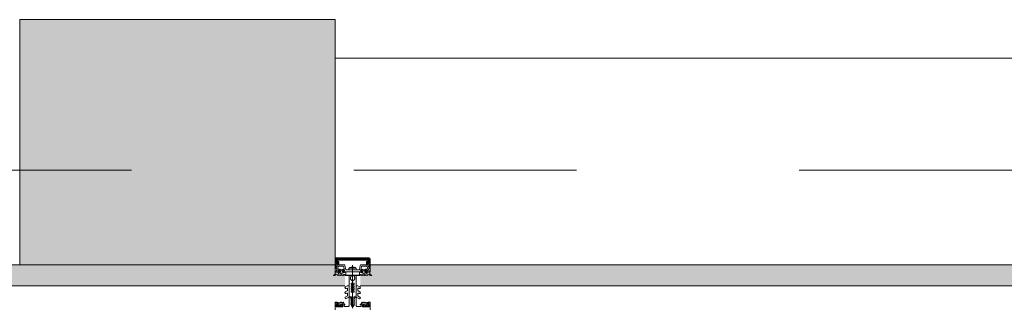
# Model space of a CAD drawing. Header units: centimetres. Extents: x -2574 to 3083, y -1 to 3760.
# Tile 57 of 58: x 1552 to 1693, y 3514 to 3555. Entities that reach past the tile are written whole.
import ezdxf

# ---------------------------------------------------------------- set-up
doc = ezdxf.new("R2010")
doc.units = ezdxf.units.CM
doc.linetypes.add('Oś', pattern=[222.25, 127, -31.75, 31.75, -31.75])
for name, color, linetype, lineweight in [('A-DETL-GENF', 92, 'Continuous', 9), ('A-FLOR', 192, 'Continuous', 13), ('A-GLAZ-CURT', 52, 'Continuous', 13), ('A-WALL', 113, 'Continuous', 13), ('S-GRID', 1, 'Continuous', 13)]:
    doc.layers.add(name, color=color, linetype=linetype, lineweight=lineweight)

msp = doc.modelspace()

# ---------------------------------------------------------------- hatches: boundary and pattern name
at = {"layer": 'A-GLAZ-CURT', "lineweight": 9}
for points in [[(1597.44, 3516.83), (1598.84, 3516.83), (1598.84, 3518.33), (1597.44, 3518.33), (1597.44, 3519.83), (1521.16, 3519.83), (1521.16, 3516.83)], [(1734.94, 3516.83), (1736.34, 3516.83), (1736.34, 3518.33), (1734.94, 3518.33), (1734.94, 3519.83), (1602.44, 3519.83), (1602.44, 3518.33), (1601.04, 3518.33), (1601.04, 3516.83), (1713.07, 3516.83)]]:
    msp.add_hatch(color=251, dxfattribs=at).paths.add_polyline_path(points, flags=0)
at = {"layer": 'A-WALL', "lineweight": 9}
h = msp.add_hatch(color=251, dxfattribs=at)
h.paths.add_polyline_path([(1597.44, 3519.83), (1597.44, 3554.83), (1552.44, 3554.83), (1552.44, 3519.83)], flags=0)
h.paths.add_polyline_path([(1309.88, 3519.83), (1354.88, 3519.83), (1354.88, 3554.83), (1309.88, 3554.83), (1309.88, 3520.83)], flags=0)

# ---------------------------------------------------------------- linework, layer by layer
at = {"layer": 'A-DETL-GENF', "color": 251, "lineweight": 9, "extrusion": (0, 0, -1)}
for p, q in [((1602.29, 3520.83), (1597.59, 3520.83)), ((1602.08, 3520.52), (1597.81, 3520.52)), ((1597.82, 3520.67), (1602.07, 3520.67)), ((1597.6, 3519.36), (1597.8, 3519.79)), ((1597.62, 3519.92), (1597.9, 3519.92)), ((1597.89, 3519.58), (1597.81, 3519.41)), ((1597.84, 3519.82), (1598.8, 3519.82)), ((1597.96, 3519.08), (1598.05, 3519.18)), ((1598.6, 3519.64), (1597.98, 3519.64)), ((1598.1, 3519.02), (1598.1, 3518.9)), ((1598.27, 3519.07), (1598.15, 3519.07)), ((1598.21, 3518.86), (1598.3, 3519.02)), ((1598.23, 3519.13), (1598.46, 3519.13)), ((1598.39, 3519.02), (1598.48, 3518.86)), ((1598.53, 3519.07), (1598.41, 3519.07)), ((1598.58, 3518.9), (1598.58, 3519.02)), ((1598.64, 3519.18), (1598.72, 3519.08)), ((1598.85, 3519.77), (1598.96, 3519.17)), ((1598.99, 3519.14), (1599.92, 3519.14)), ((1600.35, 3519.36), (1599.53, 3519.36)), ((1599.72, 3519.51), (1600.17, 3519.51)), ((1599.94, 3519.81), (1599.94, 3513.65)), ((1599.97, 3519.14), (1600.89, 3519.14)), ((1600.92, 3519.17), (1601.03, 3519.77)), ((1601.08, 3519.82), (1602.04, 3519.82)), ((1601.25, 3519.18), (1601.16, 3519.08)), ((1601.91, 3519.64), (1601.28, 3519.64)), ((1601.3, 3518.9), (1601.3, 3519.02)), ((1601.35, 3519.07), (1601.47, 3519.07)), ((1601.5, 3519.02), (1601.41, 3518.86)), ((1601.66, 3519.13), (1601.43, 3519.13)), ((1601.68, 3518.86), (1601.59, 3519.02)), ((1601.61, 3519.07), (1601.73, 3519.07)), ((1601.78, 3519.02), (1601.78, 3518.9)), ((1601.92, 3519.08), (1601.84, 3519.18)), ((1601.98, 3519.92), (1602.26, 3519.92)), ((1602.07, 3519.41), (1602, 3519.58)), ((1602.09, 3519.79), (1602.29, 3519.36)), ((1597.34, 3518.33), (1597.25, 3518.33)), ((1597.77, 3518.34), (1597.68, 3518.5)), ((1597.87, 3518.43), (1597.82, 3518.34)), ((1597.93, 3518.81), (1597.99, 3518.81)), ((1598.06, 3518.75), (1597.93, 3518.75)), ((1597.99, 3518.34), (1597.94, 3518.43)), ((1597.97, 3518.64), (1597.99, 3518.68)), ((1598.09, 3518.43), (1598.04, 3518.34)), ((1598.11, 3518.7), (1598.11, 3518.69)), ((1598.15, 3518.85), (1598.18, 3518.85)), ((1598.16, 3518.67), (1598.17, 3518.68)), ((1598.21, 3518.34), (1598.16, 3518.43)), ((1598.22, 3518.66), (1598.22, 3518.65)), ((1598.31, 3518.43), (1598.26, 3518.34)), ((1598.27, 3518.63), (1598.29, 3518.65)), ((1598.34, 3518.64), (1598.34, 3518.63)), ((1598.43, 3518.34), (1598.38, 3518.43)), ((1598.4, 3518.63), (1598.41, 3518.65)), ((1598.45, 3518.66), (1598.47, 3518.65)), ((1598.53, 3518.43), (1598.48, 3518.34)), ((1598.5, 3518.85), (1598.53, 3518.85)), ((1598.51, 3518.66), (1598.52, 3518.68)), ((1598.56, 3518.7), (1598.58, 3518.69)), ((1598.65, 3518.34), (1598.6, 3518.43)), ((1598.69, 3518.81), (1598.76, 3518.81)), ((1598.75, 3518.42), (1598.7, 3518.34)), ((1598.87, 3518.34), (1598.82, 3518.42)), ((1599.64, 3517.83), (1599.64, 3518.04)), ((1600.24, 3517.83), (1600.24, 3518.04)), ((1601.02, 3518.34), (1601.06, 3518.42)), ((1601.19, 3518.81), (1601.13, 3518.81)), ((1601.14, 3518.42), (1601.19, 3518.34)), ((1601.24, 3518.34), (1601.29, 3518.43)), ((1601.32, 3518.7), (1601.31, 3518.69)), ((1601.38, 3518.85), (1601.35, 3518.85)), ((1601.37, 3518.66), (1601.36, 3518.68)), ((1601.36, 3518.43), (1601.41, 3518.34)), ((1601.43, 3518.66), (1601.42, 3518.65)), ((1601.46, 3518.34), (1601.51, 3518.43)), ((1601.49, 3518.63), (1601.48, 3518.65)), ((1601.55, 3518.64), (1601.54, 3518.63)), ((1601.58, 3518.43), (1601.63, 3518.34)), ((1601.61, 3518.63), (1601.59, 3518.65)), ((1601.66, 3518.66), (1601.66, 3518.65)), ((1601.68, 3518.34), (1601.73, 3518.43)), ((1601.73, 3518.85), (1601.7, 3518.85)), ((1601.73, 3518.67), (1601.71, 3518.68)), ((1601.77, 3518.7), (1601.77, 3518.69)), ((1601.79, 3518.43), (1601.84, 3518.34)), ((1601.82, 3518.75), (1601.95, 3518.75)), ((1601.95, 3518.81), (1601.89, 3518.81)), ((1601.92, 3518.64), (1601.89, 3518.68)), ((1601.9, 3518.34), (1601.95, 3518.43)), ((1602.01, 3518.43), (1602.07, 3518.34)), ((1602.12, 3518.34), (1602.2, 3518.5)), ((1602.54, 3518.33), (1602.63, 3518.33)), ((1599.18, 3516.85), (1598.9, 3516.69)), ((1599.17, 3516.12), (1598.9, 3515.97)), ((1599.03, 3516.48), (1599.12, 3516.53)), ((1599.19, 3516.48), (1599.19, 3516.16)), ((1599.39, 3516.86), (1599.2, 3516.86)), ((1599.44, 3515.29), (1599.44, 3516.81)), ((1600.44, 3515.29), (1600.44, 3516.81)), ((1600.49, 3516.86), (1600.68, 3516.86)), ((1600.69, 3516.48), (1600.69, 3516.16)), ((1600.7, 3516.85), (1600.98, 3516.69)), ((1600.72, 3516.12), (1600.98, 3515.97)), ((1600.85, 3516.48), (1600.77, 3516.53)), ((1599.17, 3515.39), (1598.9, 3515.24)), ((1599.03, 3515.75), (1599.12, 3515.8)), ((1599.03, 3515.02), (1599.42, 3515.24)), ((1599.19, 3515.76), (1599.19, 3515.43)), ((1599.44, 3514.05), (1599.44, 3515.18)), ((1599.49, 3515.23), (1599.59, 3515.23)), ((1600.31, 3515.23), (1600.39, 3515.23)), ((1600.44, 3515.18), (1600.44, 3514.05)), ((1600.85, 3515.02), (1600.47, 3515.24)), ((1600.69, 3515.76), (1600.69, 3515.43)), ((1600.72, 3515.39), (1600.98, 3515.24)), ((1600.85, 3515.75), (1600.77, 3515.8)), ((1597.59, 3514.41), (1597.46, 3514.41)), ((1597.57, 3514.52), (1597.47, 3514.52)), ((1597.85, 3514.3), (1597.63, 3514.4)), ((1597.68, 3514), (1597.81, 3513.9)), ((1597.72, 3514.07), (1597.69, 3514.05)), ((1598.04, 3514.41), (1597.9, 3514.46)), ((1597.9, 3514.05), (1598.23, 3514.05)), ((1597.92, 3513.91), (1597.93, 3513.92)), ((1597.97, 3513.94), (1598.16, 3513.94)), ((1598.22, 3514.25), (1598, 3514.25)), ((1598.15, 3514.51), (1598.1, 3514.43)), ((1598.25, 3514.43), (1598.2, 3514.51)), ((1598.2, 3513.92), (1598.2, 3513.91)), ((1598.27, 3514.09), (1598.27, 3514.2)), ((1598.37, 3514.51), (1598.32, 3514.43)), ((1598.32, 3513.9), (1598.44, 3514)), ((1598.44, 3514.05), (1598.4, 3514.07)), ((1598.47, 3514.43), (1598.42, 3514.51)), ((1598.59, 3514.51), (1598.54, 3514.43)), ((1599.76, 3514.43), (1599.73, 3514.42)), ((1599.73, 3514.4), (1599.76, 3514.39)), ((1599.77, 3514.37), (1599.77, 3514.23)), ((1599.87, 3514.06), (1599.89, 3514.04)), ((1600.02, 3514.06), (1599.99, 3514.04)), ((1600.12, 3514.37), (1600.12, 3514.23)), ((1600.13, 3514.43), (1600.15, 3514.42)), ((1600.15, 3514.4), (1600.13, 3514.39)), ((1601.3, 3514.51), (1601.34, 3514.43)), ((1601.42, 3514.43), (1601.46, 3514.51)), ((1601.44, 3514.05), (1601.48, 3514.07)), ((1601.56, 3513.9), (1601.44, 3514)), ((1601.52, 3514.51), (1601.57, 3514.43)), ((1601.61, 3514.09), (1601.61, 3514.2)), ((1601.64, 3514.43), (1601.68, 3514.51)), ((1601.66, 3514.25), (1601.88, 3514.25)), ((1601.98, 3514.05), (1601.66, 3514.05)), ((1601.69, 3513.92), (1601.68, 3513.91)), ((1601.92, 3513.94), (1601.72, 3513.94)), ((1601.74, 3514.51), (1601.78, 3514.43)), ((1601.85, 3514.41), (1601.99, 3514.46)), ((1601.96, 3513.91), (1601.96, 3513.92)), ((1602.03, 3514.3), (1602.25, 3514.4)), ((1602.2, 3514), (1602.08, 3513.9)), ((1602.16, 3514.07), (1602.2, 3514.05)), ((1602.29, 3514.41), (1602.42, 3514.41)), ((1602.31, 3514.52), (1602.41, 3514.52))]:
    msp.add_line(p, q, dxfattribs=at)
at = {"layer": 'A-DETL-GENF', "color": 251, "lineweight": 9, "extrusion": (0, 0, -1), "flags": 128}
for points in [[(-1597.44, 3520.68), (-1597.44, 3518.83), (-1597.55, 3518.83), (-1597.67, 3519.18)], [(-1597.95, 3519.97), (-1597.95, 3520.32), (-1597.82, 3520.32), (-1597.82, 3520.05), (-1597.57, 3520.05), (-1597.57, 3520.68), (-1602.31, 3520.68), (-1602.31, 3520.05), (-1602.06, 3520.05), (-1602.06, 3520.32), (-1601.93, 3520.32), (-1601.93, 3519.97)], [(-1597.76, 3520.47), (-1597.76, 3520.11), (-1597.62, 3520.11), (-1597.62, 3520.47)], [(-1602.27, 3520.47), (-1602.27, 3520.11), (-1602.13, 3520.11), (-1602.13, 3520.47)], [(-1602.21, 3519.18), (-1602.33, 3518.83), (-1602.44, 3518.83), (-1602.44, 3520.68)], [(-1597.6, 3519.33), (-1597.6, 3519.43), (-1597.57, 3519.55), (-1597.57, 3519.86)], [(-1597.88, 3519.26), (-1597.81, 3518.97), (-1597.99, 3518.97), (-1597.99, 3518.91), (-1597.91, 3518.83), (-1597.59, 3518.83), (-1597.69, 3519.2)], [(-1598.02, 3518.99), (-1598.02, 3519.01), (-1597.97, 3519.03)], [(-1598.71, 3519.03), (-1598.66, 3519.01), (-1598.66, 3518.99)], [(-1601.19, 3519.55), (-1601.08, 3518.97), (-1601.19, 3518.97), (-1601.19, 3518.91), (-1601.11, 3518.83), (-1598.77, 3518.83), (-1598.69, 3518.91), (-1598.69, 3518.97), (-1598.8, 3518.97), (-1598.7, 3519.55)], [(-1600.46, 3519.3), (-1600.48, 3519.15), (-1599.4, 3519.15), (-1599.42, 3519.3)], [(-1601.17, 3519.03), (-1601.22, 3519.01), (-1601.22, 3518.99)], [(-1601.86, 3518.99), (-1601.86, 3519.01), (-1601.91, 3519.03)], [(-1602.19, 3519.2), (-1602.29, 3518.83), (-1601.97, 3518.83), (-1601.89, 3518.91), (-1601.89, 3518.97), (-1602.08, 3518.97), (-1602, 3519.26)], [(-1602.31, 3519.87), (-1602.31, 3519.55), (-1602.28, 3519.43), (-1602.28, 3519.33)], [(-1597.46, 3518.54), (-1597.46, 3518.81), (-1597.87, 3518.81)], [(-1598.74, 3518.75), (-1598.62, 3518.75), (-1598.62, 3518.72), (-1598.75, 3518.74)], [(-1598.83, 3518.81), (-1598.96, 3518.81), (-1598.96, 3518.42), (-1598.92, 3518.34)], [(-1599.74, 3518.22), (-1599.74, 3518.33), (-1599.44, 3518.33), (-1599.44, 3515.26), (-1599.77, 3515.26), (-1599.77, 3514.45)], [(-1599.68, 3517.75), (-1599.94, 3517.53), (-1599.94, 3517.23), (-1599.74, 3517.23), (-1599.74, 3517.03), (-1599.84, 3517.03), (-1599.84, 3516.86), (-1599.74, 3516.86), (-1599.74, 3516.66), (-1599.94, 3516.66), (-1599.94, 3516.5), (-1599.74, 3516.5), (-1599.74, 3516.3), (-1599.84, 3516.3), (-1599.84, 3516.13), (-1599.74, 3516.13), (-1599.74, 3515.93), (-1599.94, 3515.93), (-1599.94, 3514.03), (-1599.94, 3515.93), (-1600.14, 3515.93), (-1600.14, 3516.13), (-1600.04, 3516.13), (-1600.04, 3516.3), (-1600.14, 3516.3), (-1600.14, 3516.5), (-1599.94, 3516.5), (-1599.94, 3516.66), (-1600.14, 3516.66), (-1600.14, 3516.86), (-1600.04, 3516.86), (-1600.04, 3517.03), (-1600.14, 3517.03), (-1600.14, 3517.23), (-1599.94, 3517.23), (-1599.94, 3517.53), (-1600.21, 3517.75)], [(-1600.14, 3518.22), (-1600.14, 3518.33), (-1600.44, 3518.33), (-1600.44, 3515.26), (-1600.12, 3515.26), (-1600.12, 3514.45)], [(-1601.06, 3518.81), (-1600.92, 3518.81), (-1600.92, 3518.42), (-1600.96, 3518.34)], [(-1601.14, 3518.75), (-1601.27, 3518.75), (-1601.26, 3518.72), (-1601.14, 3518.74)], [(-1602.42, 3518.54), (-1602.42, 3518.81), (-1602.01, 3518.81)], [(-1599.69, 3515.13), (-1599.69, 3515.04), (-1599.74, 3515.01), (-1599.74, 3514.88), (-1599.69, 3514.86), (-1599.74, 3514.83), (-1599.74, 3514.7), (-1599.69, 3514.68), (-1599.74, 3514.65), (-1599.74, 3514.52), (-1599.69, 3514.5), (-1599.74, 3514.47), (-1599.74, 3514.34), (-1599.69, 3514.32), (-1599.74, 3514.29), (-1599.74, 3514.16), (-1599.69, 3514.14), (-1599.74, 3514.11), (-1599.74, 3514.07), (-1599.85, 3513.88)], [(-1600.03, 3513.88), (-1600.14, 3514.07), (-1600.14, 3514.2), (-1600.19, 3514.23), (-1600.14, 3514.25), (-1600.14, 3514.38), (-1600.19, 3514.41), (-1600.14, 3514.43), (-1600.14, 3514.56), (-1600.19, 3514.59), (-1600.14, 3514.61), (-1600.14, 3514.74), (-1600.19, 3514.77), (-1600.14, 3514.79), (-1600.14, 3514.92), (-1600.19, 3514.95), (-1600.14, 3514.97), (-1600.14, 3515.1), (-1600.19, 3515.13)], [(-1597.44, 3514.39), (-1597.44, 3514.25), (-1597.64, 3514.25), (-1597.69, 3514.26)], [(-1597.44, 3513.43), (-1597.44, 3514.23), (-1597.63, 3514.23), (-1597.71, 3514.15), (-1597.71, 3514.09), (-1597.59, 3514.09), (-1597.59, 3513.86), (-1598.04, 3513.86)], [(-1598.09, 3513.86), (-1598.53, 3513.86), (-1598.53, 3514.09), (-1598.41, 3514.09), (-1598.41, 3514.15), (-1598.49, 3514.23), (-1598.85, 3514.23), (-1598.85, 3514.11), (-1598.73, 3514.11), (-1598.73, 3513.9), (-1599.29, 3513.9)], [(-1598.43, 3514.26), (-1598.48, 3514.25), (-1598.68, 3514.25), (-1598.68, 3514.44), (-1598.64, 3514.51)], [(-1600.59, 3513.9), (-1601.15, 3513.9), (-1601.15, 3514.11), (-1601.03, 3514.11), (-1601.03, 3514.23), (-1601.39, 3514.23), (-1601.47, 3514.15), (-1601.47, 3514.09), (-1601.35, 3514.09), (-1601.35, 3513.86), (-1601.8, 3513.86)], [(-1601.45, 3514.26), (-1601.4, 3514.25), (-1601.2, 3514.25), (-1601.2, 3514.44), (-1601.24, 3514.51)], [(-1601.85, 3513.86), (-1602.29, 3513.86), (-1602.29, 3514.09), (-1602.17, 3514.09), (-1602.17, 3514.15), (-1602.25, 3514.23), (-1602.44, 3514.23), (-1602.44, 3513.43)], [(-1602.44, 3514.39), (-1602.44, 3514.25), (-1602.24, 3514.25), (-1602.19, 3514.26)]]:
    msp.add_lwpolyline(points, dxfattribs=at)
for points in [[(-1600.91, 3518.37), (-1598.97, 3518.37), (-1598.97, 3518.82), (-1600.91, 3518.82)], [(-1600.91, 3518.33), (-1598.97, 3518.33), (-1598.97, 3518.37), (-1600.91, 3518.37)]]:
    msp.add_lwpolyline(points, close=True, dxfattribs=at)
at = {"layer": 'A-DETL-GENF', "color": 251, "lineweight": 9, "extrusion": (0, 0, -1)}
for centre, radius, start, end in [((-1597.59, 3520.68), 0.15, 359.9938, 90.0062), ((-1597.82, 3520.47), 0.2, 359.9718, 90.0352), ((-1597.81, 3520.47), 0.0499, 359.8796, 90.0225), ((-1602.07, 3520.47), 0.2, 90.0295, 179.9723), ((-1602.08, 3520.47), 0.0501, 90.0875, 179.9336), ((-1602.29, 3520.68), 0.15, 90.0494, 179.9506), ((-1597.62, 3519.86), 0.0512, 0.5709, 88.6482), ((-1597.65, 3519.33), 0.06, 278.4417, 25), ((-1597.67, 3519.33), 0.07, 300.0064, 0), ((-1597.63, 3519.22), 0.06, 98.4417, 195), ((-1597.6, 3519.21), 0.07, 120.0064, 198), ((-1597.84, 3519.77), 0.05, 25, 90), ((-1597.86, 3519.39), 0.06, 288.8192, 25), ((-1597.83, 3519.28), 0.06, 108.8192, 195), ((-1597.98, 3519.54), 0.1, 25, 90), ((-1597.9, 3519.97), 0.05, 180, 270.0001), ((-1597.99, 3519.06), 0.03, 300.0049, 39.9897), ((-1598.33, 3518.91), 0.314, 345.4979, 14.5021), ((-1598.11, 3519.13), 0.08, 39.9967, 157.3844), ((-1598.15, 3519.02), 0.05, 359.9899, 90.0101), ((-1598.23, 3519.18), 0.05, 270.0003, 337.3776), ((-1598.27, 3519.04), 0.03, 89.9936, 210.0024), ((-1598.41, 3519.04), 0.03, 330.0027, 90.0013), ((-1598.46, 3519.18), 0.05, 202.6209, 270.0012), ((-1598.58, 3519.13), 0.08, 22.6228, 139.9969), ((-1598.53, 3519.02), 0.05, 90.0092, 179.9908), ((-1598.6, 3519.54), 0.1, 90, 170), ((-1598.36, 3518.91), 0.314, 165.517, 193.1975), ((-1598.7, 3519.06), 0.03, 139.9887, 240.0017), ((-1598.8, 3519.77), 0.05, 90, 170), ((-1598.99, 3519.17), 0.03, 270, 350), ((-1599.63, 3519.25), 0.22, 13.9707, 62.728), ((-1599.94, 3518.62), 0.921, 63.7078, 75.8284), ((-1599.94, 3519.15), 0.0256, 192.6804, 347.3196), ((-1599.94, 3518.62), 0.92, 104.1683, 116.293), ((-1600.25, 3519.25), 0.22, 117.2746, 166.0268), ((-1600.89, 3519.17), 0.03, 190, 270), ((-1601.08, 3519.77), 0.05, 10, 90), ((-1601.19, 3519.06), 0.03, 299.9983, 40.0113), ((-1601.28, 3519.54), 0.1, 10, 90), ((-1601.53, 3518.91), 0.314, 346.8025, 14.483), ((-1601.31, 3519.13), 0.08, 40.0031, 157.3772), ((-1601.35, 3519.02), 0.05, 0.0092, 89.9908), ((-1601.43, 3519.18), 0.05, 269.9988, 337.3791), ((-1601.47, 3519.04), 0.03, 89.9987, 209.9973), ((-1601.61, 3519.04), 0.03, 329.9976, 90.0064), ((-1601.66, 3519.18), 0.05, 202.6224, 269.9997), ((-1601.78, 3519.13), 0.08, 22.6156, 140.0033), ((-1601.73, 3519.02), 0.05, 89.9899, 180.0101), ((-1601.56, 3518.91), 0.314, 165.4979, 194.5021), ((-1601.91, 3519.54), 0.1, 90, 155), ((-1601.9, 3519.06), 0.03, 140.0103, 239.9951), ((-1601.98, 3519.97), 0.05, 269.9981, 0.0017), ((-1602.06, 3519.28), 0.06, 345, 71.1808), ((-1602.04, 3519.77), 0.05, 90, 155), ((-1602.02, 3519.39), 0.06, 155, 251.1808), ((-1602.25, 3519.22), 0.06, 345, 81.5583), ((-1602.28, 3519.21), 0.07, 342, 59.9983), ((-1602.23, 3519.33), 0.06, 155, 261.5583), ((-1602.21, 3519.33), 0.07, 180, 239.9983), ((-1602.26, 3519.87), 0.0498, 89.8262, 180.1735), ((-1597.25, 3518.36), 0.03, 269.9022, 81.6433), ((-1597.21, 3518.67), 0.286, 207.5921, 261.6433), ((-1597.34, 3518.53), 0.2, 260.4545, 269.9022), ((-1597.33, 3518.62), 0.291, 205.3637, 260.4545), ((-1597.64, 3518.47), 0.05, 25.3637, 150.1649), ((-1597.79, 3518.36), 0.03, 210.7154, 330.1649), ((-1597.9, 3518.81), 0.03, 180, 0), ((-1597.93, 3518.68), 0.065, 270, 90), ((-1597.9, 3518.4), 0.0417, 35.132, 144.868), ((-1597.93, 3518.66), 0.04, 209.9937, 270), ((-1597.99, 3518.84), 0.03, 180.0185, 269.0948), ((-1598.08, 3518.63), 0.1, 30.0023, 89.1728), ((-1598.01, 3518.36), 0.03, 210.5887, 329.5346), ((-1598.06, 3518.7), 0.05, 90, 125.0779), ((-1598.08, 3518.7), 0.0339, 89.1783, 176.9975), ((-1598.34, 3519.1), 0.44, 234.1588, 305.0779), ((-1598.12, 3518.4), 0.0415, 35.012, 144.988), ((-1598.15, 3518.9), 0.05, 269.9897, 0.0103), ((-1598.14, 3518.69), 0.0272, 240.011, 356.9853), ((-1598.19, 3518.65), 0.0316, 60.007, 161.9967), ((-1598.18, 3518.88), 0.03, 209.9936, 270.0121), ((-1598.23, 3518.36), 0.03, 210.1448, 329.5346), ((-1598.25, 3518.65), 0.03, 225.0005, 342.0009), ((-1598.31, 3518.62), 0.0316, 44.991, 147.0104), ((-1598.34, 3518.4), 0.043, 37.8436, 143.8234), ((-1598.37, 3518.65), 0.03, 210.0003, 326.9985), ((-1598.43, 3518.63), 0.0316, 30.0026, 131.9974), ((-1598.45, 3518.36), 0.03, 210.3449, 329.5346), ((-1598.49, 3518.67), 0.03, 194.9955, 312.0028), ((-1598.5, 3518.88), 0.03, 269.9893, 330.005), ((-1598.55, 3518.67), 0.03, 15.0015, 116.9968), ((-1598.53, 3518.9), 0.05, 180.009, 269.991), ((-1598.56, 3518.4), 0.0419, 35.4665, 144.6999), ((-1598.59, 3518.72), 0.03, 180.0112, 296.991), ((-1598.62, 3518.72), 0.03, 54.1588, 90), ((-1598.67, 3518.36), 0.03, 210.3446, 329.7685), ((-1598.69, 3518.84), 0.03, 270, 13.1975), ((-1598.74, 3518.78), 0.033, 125.0901, 270), ((-1598.75, 3518.79), 0.05, 187.1737, 270.0088), ((-1598.78, 3518.41), 0.0416, 26.9541, 151.568), ((-1598.83, 3518.78), 0.03, 7.1885, 89.997), ((-1598.89, 3518.36), 0.03, 209.7965, 330.132), ((-1599.74, 3518.04), 0.1, 0, 60), ((-1599.74, 3517.83), 0.1, 310, 0), ((-1599.64, 3518.22), 0.1, 180, 240), ((-1600.24, 3518.22), 0.1, 300, 0), ((-1600.14, 3518.04), 0.1, 120, 180), ((-1600.14, 3517.83), 0.1, 180, 230), ((-1600.99, 3518.36), 0.03, 209.868, 330.2035), ((-1601.06, 3518.78), 0.03, 90.003, 172.8115), ((-1601.1, 3518.41), 0.0416, 28.432, 153.0459), ((-1601.14, 3518.79), 0.05, 269.9912, 352.8263), ((-1601.14, 3518.78), 0.033, 270, 54.9099), ((-1601.19, 3518.84), 0.03, 166.8025, 270), ((-1601.21, 3518.36), 0.03, 210.2315, 329.6554), ((-1601.29, 3518.72), 0.03, 243.009, 359.9888), ((-1601.27, 3518.72), 0.03, 90, 125.8412), ((-1601.54, 3519.1), 0.44, 234.9221, 305.8412), ((-1601.32, 3518.4), 0.0419, 35.3001, 144.5335), ((-1601.35, 3518.9), 0.05, 270.009, 359.991), ((-1601.33, 3518.67), 0.03, 63.0032, 164.9985), ((-1601.4, 3518.67), 0.03, 227.9972, 345.0045), ((-1601.38, 3518.88), 0.03, 209.995, 270.0107), ((-1601.43, 3518.36), 0.03, 210.4654, 329.6551), ((-1601.45, 3518.63), 0.0316, 48.0026, 149.9974), ((-1601.51, 3518.65), 0.03, 213.0015, 329.9997), ((-1601.54, 3518.4), 0.043, 36.1766, 142.1564), ((-1601.57, 3518.62), 0.0316, 32.9896, 135.009), ((-1601.63, 3518.65), 0.03, 197.9991, 314.9995), ((-1601.65, 3518.36), 0.03, 210.4654, 329.8552), ((-1601.69, 3518.65), 0.0316, 18.0033, 119.993), ((-1601.7, 3518.88), 0.03, 269.9879, 330.0064), ((-1601.73, 3518.9), 0.05, 179.9897, 270.0103), ((-1601.74, 3518.69), 0.0272, 183.0147, 299.989), ((-1601.76, 3518.4), 0.0415, 35.012, 144.988), ((-1601.8, 3518.7), 0.0339, 3.0025, 90.8217), ((-1601.82, 3518.7), 0.05, 54.9221, 90), ((-1601.8, 3518.63), 0.1, 90.8272, 149.9977), ((-1601.87, 3518.36), 0.03, 210.4654, 329.4113), ((-1601.89, 3518.84), 0.03, 270.9052, 359.9815), ((-1601.95, 3518.66), 0.04, 270, 330.0063), ((-1601.98, 3518.81), 0.03, 180, 0), ((-1601.95, 3518.68), 0.065, 90, 270), ((-1601.98, 3518.4), 0.0417, 35.132, 144.868), ((-1602.09, 3518.36), 0.03, 209.8351, 329.2846), ((-1602.25, 3518.47), 0.05, 29.8351, 154.6363), ((-1602.56, 3518.62), 0.291, 279.5455, 334.6363), ((-1602.67, 3518.67), 0.286, 278.3567, 332.4079), ((-1602.54, 3518.53), 0.2, 270.0978, 279.5455), ((-1602.63, 3518.36), 0.03, 98.3567, 270.0978), ((-1598.97, 3516.58), 0.125, 240, 60), ((-1599.14, 3516.48), 0.05, 60, 180), ((-1599.14, 3516.16), 0.05, 180, 240), ((-1599.2, 3516.81), 0.05, 60, 90), ((-1599.39, 3516.81), 0.05, 90, 180), ((-1600.49, 3516.81), 0.05, 0, 90), ((-1600.68, 3516.81), 0.05, 90, 120), ((-1600.74, 3516.48), 0.05, 0, 120), ((-1600.74, 3516.16), 0.05, 300, 0), ((-1600.92, 3516.58), 0.125, 120, 300), ((-1598.97, 3515.86), 0.125, 240, 60), ((-1598.97, 3515.13), 0.125, 240, 60), ((-1599.14, 3515.76), 0.05, 60, 180), ((-1599.14, 3515.43), 0.05, 180, 240), ((-1599.39, 3515.29), 0.05, 180, 240), ((-1599.49, 3515.18), 0.05, 359.9899, 90.0101), ((-1599.59, 3515.13), 0.0999, 89.9704, 180.0296), ((-1600.32, 3515.1), 0.126, 11.5693, 85.5931), ((-1600.39, 3515.18), 0.05, 90.9313, 179.9852), ((-1600.49, 3515.29), 0.05, 300, 0), ((-1600.74, 3515.76), 0.05, 0, 120), ((-1600.74, 3515.43), 0.05, 300, 0), ((-1600.92, 3515.86), 0.125, 120, 300), ((-1600.92, 3515.13), 0.125, 120, 300), ((-1597.46, 3514.39), 0.02, 0.0007, 89.9993), ((-1597.47, 3514.5), 0.02, 14.6036, 90), ((-1597.51, 3514.49), 0.059, 268.5974, 14.6036), ((-1597.52, 3513.5), 0.933, 89.587, 113.0035), ((-1597.54, 3513.53), 0.997, 91.4989, 110.69), ((-1597.59, 3514.31), 0.1, 90.0001, 114), ((-1597.7, 3514.02), 0.03, 308.5798, 59.9915), ((-1597.7, 3514.23), 0.03, 75.4027, 194.3746), ((-1598, 3514.15), 0.277, 346.6587, 14.3746), ((-1597.71, 3514.09), 0.02, 166.6587, 240.0171), ((-1597.86, 3513.96), 0.08, 218.8475, 309.685), ((-1597.87, 3514.33), 0.0337, 113.0035, 294), ((-1598, 3514.1), 0.148, 352.4164, 90.2404), ((-1597.9, 3514.1), 0.0496, 272.7559, 339.6878), ((-1597.97, 3513.89), 0.05, 38.8475, 90), ((-1598.05, 3514.45), 0.05, 210.069, 290.536), ((-1598.06, 3513.86), 0.0255, 192.35, 347.65), ((-1598.17, 3514.5), 0.03, 30.0871, 149.9129), ((-1598.16, 3513.89), 0.05, 90, 141.1528), ((-1598.27, 3513.96), 0.08, 230.315, 321.1528), ((-1598.22, 3514.2), 0.0502, 93.3323, 179.7322), ((-1598.22, 3514.1), 0.0499, 189.2263, 266.9893), ((-1598.28, 3514.45), 0.0402, 207.7922, 332.3701), ((-1598.39, 3514.5), 0.0299, 30.122, 155.064), ((-1598.42, 3514.23), 0.03, 345.6254, 104.5942), ((-1598.12, 3514.15), 0.277, 165.6254, 193.341), ((-1598.41, 3514.09), 0.02, 299.9847, 13.341), ((-1598.42, 3514.02), 0.03, 120.0085, 231.4202), ((-1598.5, 3514.45), 0.0414, 208.176, 331.824), ((-1598.61, 3514.5), 0.0301, 30.1258, 149.8742), ((-1599.29, 3514.05), 0.15, 179.9706, 270.0294), ((-1599.74, 3514.41), 0.01, 300.0303, 59.9802), ((-1599.75, 3514.45), 0.02, 180, 239.9802), ((-1599.75, 3514.37), 0.02, 120.0303, 180), ((-1599.97, 3514.23), 0.2, 300, 0), ((-1599.94, 3513.92), 0.1, 208.7984, 331.2016), ((-1599.94, 3514.13), 0.1, 270, 300), ((-1599.94, 3514.13), 0.1, 240, 270), ((-1599.92, 3514.23), 0.2, 180, 240), ((-1600.14, 3514.45), 0.02, 300.0198, 0), ((-1600.14, 3514.37), 0.02, 0, 59.9697), ((-1600.15, 3514.41), 0.01, 120.0198, 239.9697), ((-1600.59, 3514.05), 0.15, 269.9706, 0.0294), ((-1601.27, 3514.5), 0.0301, 30.1258, 149.8742), ((-1601.38, 3514.45), 0.0414, 208.176, 331.824), ((-1601.46, 3514.02), 0.03, 308.5798, 59.9915), ((-1601.46, 3514.23), 0.03, 75.4058, 194.3746), ((-1601.49, 3514.5), 0.0299, 24.936, 149.878), ((-1601.76, 3514.15), 0.277, 346.659, 14.3746), ((-1601.47, 3514.09), 0.02, 166.659, 240.0153), ((-1601.62, 3513.96), 0.08, 218.8472, 309.685), ((-1601.6, 3514.45), 0.0402, 207.6299, 332.2078), ((-1601.66, 3514.2), 0.0502, 0.2678, 86.6677), ((-1601.66, 3514.1), 0.0499, 273.0107, 350.7737), ((-1601.71, 3514.5), 0.03, 30.0871, 149.9129), ((-1601.72, 3513.89), 0.05, 38.8472, 90), ((-1601.83, 3514.45), 0.05, 249.464, 329.931), ((-1601.82, 3513.86), 0.0255, 192.35, 347.65), ((-1601.88, 3514.1), 0.148, 89.7596, 187.5836), ((-1601.92, 3513.89), 0.05, 90, 141.1525), ((-1602.03, 3513.96), 0.08, 230.315, 321.1525), ((-1602.02, 3514.33), 0.0337, 246, 66.9965), ((-1601.98, 3514.1), 0.0496, 200.3122, 267.2441), ((-1602.34, 3513.53), 0.997, 69.31, 88.5011), ((-1602.37, 3513.5), 0.933, 66.9965, 90.413), ((-1602.18, 3514.23), 0.03, 345.6254, 104.5973), ((-1601.88, 3514.15), 0.277, 165.6254, 193.3413), ((-1602.17, 3514.09), 0.02, 299.9829, 13.3413), ((-1602.18, 3514.02), 0.03, 120.0085, 231.4202), ((-1602.29, 3514.31), 0.1, 66, 89.9999), ((-1602.38, 3514.49), 0.059, 165.3964, 271.4026), ((-1602.41, 3514.5), 0.02, 90, 165.3964), ((-1602.42, 3514.39), 0.02, 90.0007, 179.9993)]:
    msp.add_arc(centre, radius, start, end, dxfattribs=at)
at = {"layer": 'A-FLOR', "color": 251, "lineweight": 9}
msp.add_line((1750.1, 3549.33), (1597.44, 3549.33), dxfattribs=at)
at = {"layer": 'A-GLAZ-CURT', "color": 251, "lineweight": 9}
for p, q in [((1597.44, 3519.83), (1521.16, 3519.83)), ((1734.94, 3519.83), (1602.44, 3519.83)), ((1521.16, 3516.83), (1598.84, 3516.83)), ((1601.04, 3516.83), (1736.34, 3516.83))]:
    msp.add_line(p, q, dxfattribs=at)
at = {"layer": 'A-WALL', "color": 251, "lineweight": 9}
for p, q in [((1597.44, 3554.83), (1552.44, 3554.83)), ((1552.44, 3554.83), (1552.44, 3519.83)), ((1597.44, 3520.83), (1597.44, 3554.83)), ((1552.44, 3519.83), (1597.44, 3519.83))]:
    msp.add_line(p, q, dxfattribs=at)
at = {"layer": 'S-GRID', "color": 251, "linetype": 'Oś', "lineweight": 9}
msp.add_line((-1225.62, 3533.33), (1983.25, 3533.33), dxfattribs=at)

doc.saveas('drawing.dxf')
